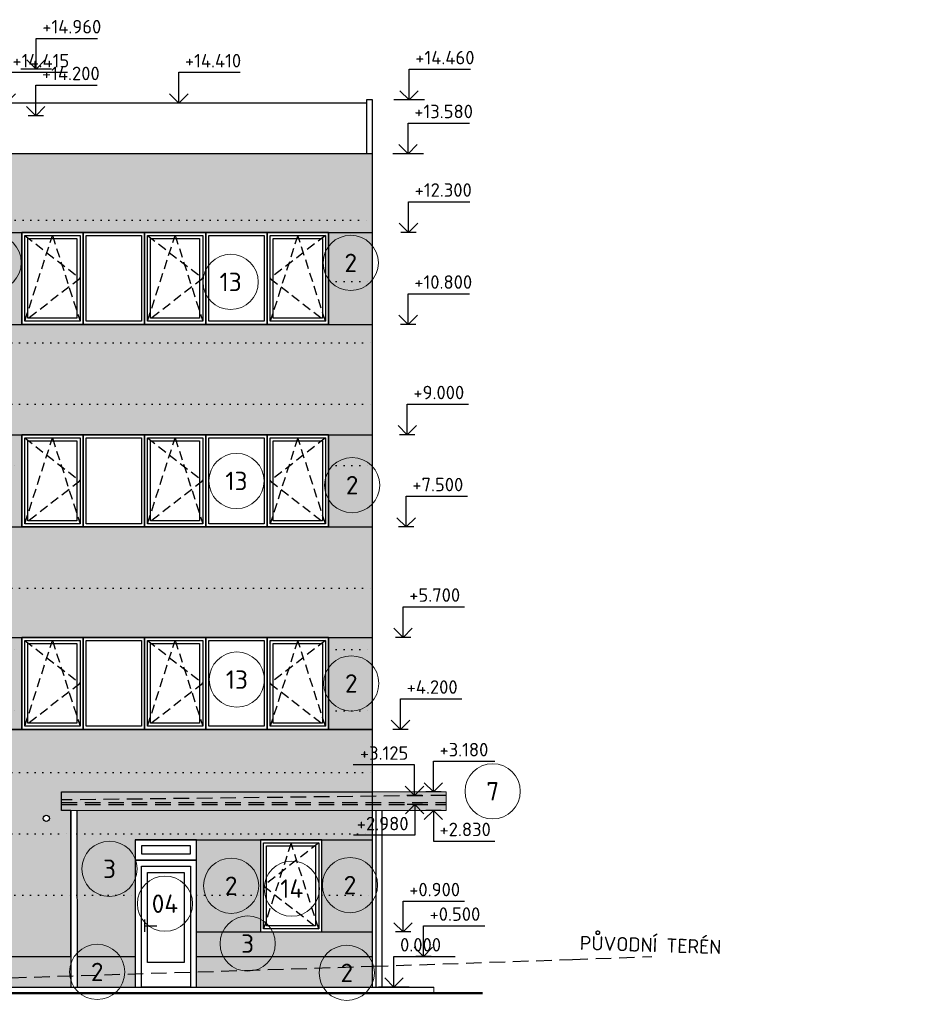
# Model space of a CAD drawing. Header units: millimetres. Extents: x -118752 to 407724, y -73278 to 155058.
# Tile 223 of 256: x 218213 to 232861, y 2710 to 18756. Entities that reach past the tile are written whole.
import ezdxf
from ezdxf.enums import TextEntityAlignment as Align

# ---------------------------------------------------------------- set-up
doc = ezdxf.new("R2010")
doc.units = ezdxf.units.MM
doc.header["$LTSCALE"] = 10
for name, pattern in [('DASH', [0.75, 0.5, -0.25]), ('DASHED', [19.05, 12.7, -6.35]), ('DOT', [6.35, 0, -6.35])]:
    doc.linetypes.add(name, pattern=pattern)
for name, color, linetype, lineweight in [('CKBUBLINY', 1, 'Continuous', 18), ('CKBUBLINY_POPIS', 3, 'Continuous', 25), ('CKKOTY_VYS', 3, 'Continuous', 25), ('CKSTENY_REZ', 6, 'Continuous', 50), ('CKSTRECHA_PODROVINOU', 7, 'Continuous', 25), ('CKTEXTY_MALE', 3, 'Continuous', 18), ('IN_C_TENKA', 7, 'Continuous', 18), ('pohledy', 7, 'Continuous', 25), ('srafy', 7, 'Continuous', 18)]:
    doc.layers.add(name, color=color, linetype=linetype, lineweight=lineweight)
doc.layers.add('srafy pohledy', color=7, linetype='Continuous')
doc.styles.get("Standard").update_dxf_attribs({"font": 'isocpeur.ttf'})

# ---------------------------------------------------------------- blocks, each defined once
blk = doc.blocks.new('*U3296')
at = {"color": 0, "linetype": 'ByBlock', "lineweight": -2}
blk.add_lwpolyline([(-1.5, 1.5), (0, 0), (1.5, 1.5), (0, 0), (0, 5), (10, 5)], dxfattribs=at)
blk = doc.blocks.new('*U10349')
at = {"color": 0, "linetype": 'ByBlock', "lineweight": -2}
blk.add_lwpolyline([(-1.5, 1.5), (0, 0), (1.5, 1.5), (0, 0), (0, 5), (10, 5)], dxfattribs=at)
blk = doc.blocks.new('*U10351')
at = {"color": 0, "linetype": 'ByBlock', "lineweight": -2}
blk.add_lwpolyline([(-1.5, 1.5), (0, 0), (1.5, 1.5), (0, 0), (0, 5), (10, 5)], dxfattribs=at)
blk = doc.blocks.new('*U3298')
at = {"color": 0, "linetype": 'ByBlock', "lineweight": -2}
blk.add_lwpolyline([(-1.5, 1.5), (0, 0), (1.5, 1.5), (0, 0), (0, 5), (10, 5)], dxfattribs=at)
blk = doc.blocks.new('*U10344')
at = {"color": 0, "linetype": 'ByBlock', "lineweight": -2}
blk.add_lwpolyline([(-1.5, 1.5), (0, 0), (1.5, 1.5), (0, 0), (0, 5), (10, 5)], dxfattribs=at)
blk = doc.blocks.new('*U10328')
at = {"color": 0, "linetype": 'ByBlock', "lineweight": -2}
blk.add_lwpolyline([(-1.5, 1.5), (0, 0), (1.5, 1.5), (0, 0), (0, 5), (10, 5)], dxfattribs=at)
blk = doc.blocks.new('*U10329')
at = {"color": 0, "linetype": 'ByBlock', "lineweight": -2}
blk.add_lwpolyline([(-1.5, 1.5), (0, 0), (1.5, 1.5), (0, 0), (0, 5), (10, 5)], dxfattribs=at)
blk = doc.blocks.new('*U3300')
at = {"color": 0, "linetype": 'ByBlock', "lineweight": -2}
blk.add_lwpolyline([(-1.5, 1.5), (0, 0), (1.5, 1.5), (0, 0), (0, 5), (10, 5)], dxfattribs=at)
blk = doc.blocks.new('*U10330')
at = {"color": 0, "linetype": 'ByBlock', "lineweight": -2}
blk.add_lwpolyline([(-1.5, -1.5), (0, 0), (1.5, -1.5), (0, 0), (0, -5), (10, -5)], dxfattribs=at)
blk = doc.blocks.new('*U10331')
at = {"color": 0, "linetype": 'ByBlock', "lineweight": -2}
blk.add_lwpolyline([(-1.5, -1.5), (0, 0), (1.5, -1.5), (0, 0), (0, -5), (10, -5)], dxfattribs=at)
blk = doc.blocks.new('*U10347')
at = {"color": 0, "linetype": 'ByBlock', "lineweight": -2}
blk.add_lwpolyline([(-1.5, 1.5), (0, 0), (1.5, 1.5), (0, 0), (0, 5), (10, 5)], dxfattribs=at)
blk = doc.blocks.new('*U10348')
at = {"color": 0, "linetype": 'ByBlock', "lineweight": -2}
blk.add_lwpolyline([(-1.5, 1.5), (0, 0), (1.5, 1.5), (0, 0), (0, 5), (10, 5)], dxfattribs=at)
blk = doc.blocks.new('*U10345')
at = {"color": 0, "linetype": 'ByBlock', "lineweight": -2}
blk.add_lwpolyline([(-1.5, 1.5), (0, 0), (1.5, 1.5), (0, 0), (0, 5), (10, 5)], dxfattribs=at)
blk = doc.blocks.new('*U10346')
at = {"color": 0, "linetype": 'ByBlock', "lineweight": -2}
blk.add_lwpolyline([(-1.5, 1.5), (0, 0), (1.5, 1.5), (0, 0), (0, 5), (10, 5)], dxfattribs=at)
blk = doc.blocks.new('*U3299')
at = {"color": 0, "linetype": 'ByBlock', "lineweight": -2}
blk.add_lwpolyline([(-1.5, 1.5), (0, 0), (1.5, 1.5), (0, 0), (0, 5), (10, 5)], dxfattribs=at)
blk = doc.blocks.new('*U3297')
at = {"color": 0, "linetype": 'ByBlock', "lineweight": -2}
blk.add_lwpolyline([(-1.5, 1.5), (0, 0), (1.5, 1.5), (0, 0), (0, 5), (10, 5)], dxfattribs=at)
blk = doc.blocks.new('*U10340')
at = {"color": 0, "linetype": 'ByBlock', "lineweight": -2}
blk.add_lwpolyline([(-1.5, 1.5), (0, 0), (1.5, 1.5), (0, 0), (0, 5), (10, 5)], dxfattribs=at)
blk = doc.blocks.new('*U10341')
at = {"color": 0, "linetype": 'ByBlock', "lineweight": -2}
blk.add_lwpolyline([(-1.5, 1.5), (0, 0), (1.5, 1.5), (0, 0), (0, 5), (10, 5)], dxfattribs=at)
blk = doc.blocks.new('*U10343')
at = {"color": 0, "linetype": 'ByBlock', "lineweight": -2}
blk.add_lwpolyline([(-1.5, 1.5), (0, 0), (1.5, 1.5), (0, 0), (0, 5), (10, 5)], dxfattribs=at)
blk = doc.blocks.new('CK_BUBBLE_1_0_0')
at = {"color": 0, "linetype": 'ByBlock', "lineweight": -2}
blk.add_circle((0, 0), 1, dxfattribs=at)
blk = doc.blocks.new('*U1017')
at = {"layer": 'pohledy'}
for p, q in [((2500, 2400), (-2500, 2400)), ((-2500, 2400), (-2500, 900)), ((2500, 900), (2500, 2400)), ((-2500, 900), (2500, 900))]:
    blk.add_line(p, q, dxfattribs=at)
blk = doc.blocks.new('*U1015')
at = {"layer": 'pohledy'}
for p, q in [((500, 2400), (-500, 2400)), ((-500, 2400), (-500, 900)), ((500, 900), (500, 2400)), ((-500, 900), (500, 900))]:
    blk.add_line(p, q, dxfattribs=at)

msp = doc.modelspace()

# ---------------------------------------------------------------- hatches: boundary and pattern name
at = {"layer": 'srafy pohledy'}
h = msp.add_hatch(color=15, dxfattribs=at)
h.dxf.hatch_style = 1
h.paths.add_polyline_path([(211531.573, 16570.228), (211531.573, 15490.228), (223966.573, 15490.228), (223966.573, 16570.228)])
h.paths.add_polyline_path([(223966.573, 9490.228), (223966.573, 10490.228), (223246.573, 10490.228), (222246.573, 10490.228), (221246.573, 10490.228), (220246.573, 10490.228), (219246.573, 10490.228), (218246.573, 10490.228), (217246.573, 10490.228), (216246.573, 10490.228), (215246.573, 10490.228), (214246.573, 10490.228), (213246.573, 10490.228), (212246.573, 10490.228), (211496.573, 10490.228), (210496.573, 10490.228), (209496.573, 10490.228), (208496.573, 10490.228), (207496.573, 10490.228), (207026.573, 10490.228), (207026.573, 9490.228)])
h.paths.add_polyline_path([(223966.573, 13490.228), (223966.573, 13790.228), (223246.573, 13790.228), (222246.573, 13790.228), (221246.573, 13790.228), (220246.573, 13790.228), (219246.573, 13790.228), (218246.573, 13790.228), (217246.573, 13790.228), (216246.573, 13790.228), (215246.573, 13790.228), (214246.573, 13790.228), (213246.573, 13790.228), (212246.573, 13790.228), (211531.573, 13790.228), (211531.573, 13660.228), (207026.573, 13660.228), (207026.573, 13490.228)])
h.paths.add_polyline_path([(223966.573, 12490.228), (223966.573, 13490.228), (207026.573, 13490.228), (207026.573, 12490.228)])
h.paths.add_polyline_path([(217246.573, 15290.228), (218246.573, 15290.228), (219246.573, 15290.228), (220246.573, 15290.228), (221246.573, 15290.228), (222246.573, 15290.228), (223246.573, 15290.228), (223966.573, 15290.228), (223966.573, 15490.228), (211531.573, 15490.228), (211531.573, 15290.228), (212246.573, 15290.228), (213246.573, 15290.228), (214246.573, 15290.228), (215246.573, 15290.228), (216246.573, 15290.228)])
h.paths.add_polyline_path([(216246.573, 11990.228), (217246.573, 11990.228), (218246.573, 11990.228), (219246.573, 11990.228), (220246.573, 11990.228), (221246.573, 11990.228), (222246.573, 11990.228), (223246.573, 11990.228), (223966.573, 11990.228), (223966.573, 12490.228), (207026.573, 12490.228), (207026.573, 11990.228), (207496.573, 11990.228), (208496.573, 11990.228), (209496.573, 11990.228), (210496.573, 11990.228), (211496.573, 11990.228), (212246.573, 11990.228), (213246.573, 11990.228), (214246.573, 11990.228), (215246.573, 11990.228)])
h.paths.add_polyline_path([(215246.573, 8690.228), (216246.573, 8690.228), (217246.573, 8690.228), (218246.573, 8690.228), (219246.573, 8690.228), (220246.573, 8690.228), (221246.573, 8690.228), (222246.573, 8690.228), (223246.573, 8690.228), (223966.573, 8690.228), (223966.573, 9490.228), (207026.573, 9490.228), (207026.573, 8690.228), (207496.573, 8690.228), (208496.573, 8690.228), (209496.573, 8690.228), (210496.573, 8690.228), (211496.573, 8690.228), (212246.573, 8690.228), (213246.573, 8690.228), (214246.573, 8690.228)])
h = msp.add_hatch(color=15, dxfattribs=at)
h.dxf.hatch_style = 1
h.paths.add_polyline_path([(249522.149, 16490.228), (239316.649, 16490.228), (239316.649, 15490.228), (249522.149, 15490.228)])
h.paths.add_polyline_path([(248022.149, 14540.228), (248022.149, 14490.228), (249522.149, 14490.228), (249522.149, 15490.228), (239316.649, 15490.228), (239316.649, 15290.228), (240022.149, 15290.228), (241022.149, 15290.228), (242022.149, 15290.228), (243022.149, 15290.228), (246022.149, 15290.228), (247022.149, 15290.228), (248022.149, 15290.228)])
h.paths.add_polyline_path([(248022.149, 13790.228), (243022.149, 13790.228), (242022.149, 13790.228), (241022.149, 13790.228), (240022.149, 13790.228), (239316.649, 13790.228), (239316.649, 13490.228), (249522.149, 13490.228), (249522.149, 14490.228), (248022.149, 14490.228)])
h.paths.add_polyline_path([(249522.149, 13490.228), (239316.649, 13490.228), (239316.649, 12490.228), (249522.149, 12490.228)])
h.paths.add_polyline_path([(248022.149, 11990.228), (248022.149, 11490.228), (249522.149, 11490.228), (249522.149, 12490.228), (239316.649, 12490.228), (239316.649, 11990.228), (240022.149, 11990.228), (241022.149, 11990.228), (242022.149, 11990.228), (243022.149, 11990.228), (245022.149, 11990.228), (246022.149, 11990.228), (247022.149, 11990.228)])
h.paths.add_polyline_path([(248022.149, 11490.228), (248022.149, 10490.228), (249522.149, 10490.228), (249522.149, 11490.228)])
h.paths.add_polyline_path([(248022.149, 10490.228), (247022.149, 10490.228), (246022.149, 10490.228), (245022.149, 10490.228), (243022.149, 10490.228), (242022.149, 10490.228), (241022.149, 10490.228), (240022.149, 10490.228), (239316.649, 10490.228), (239316.649, 9490.228), (249522.149, 9490.228), (249522.149, 10490.228)])
h.paths.add_polyline_path([(248022.149, 8690.228), (248022.149, 8490.228), (249522.149, 8490.228), (249522.149, 9490.228), (239316.649, 9490.228), (239316.649, 8690.228), (240022.149, 8690.228), (241022.149, 8690.228), (242022.149, 8690.228), (243022.149, 8690.228), (245022.149, 8690.228), (246022.149, 8690.228), (247022.149, 8690.228)])
h.paths.add_polyline_path([(249522.149, 7490.228), (249522.149, 8490.228), (248022.149, 8490.228), (248022.149, 7490.228)])
h.paths.add_polyline_path([(249522.149, 6490.228), (249522.149, 7490.228), (248022.149, 7490.228), (248022.149, 7190.228), (247022.149, 7190.228), (246022.149, 7190.228), (245022.149, 7190.228), (243022.149, 7190.228), (242022.149, 7190.228), (241022.149, 7190.228), (240022.149, 7190.228), (239316.649, 7190.228), (239316.649, 6490.228)])
h.paths.add_polyline_path([(249522.149, 5490.228), (249522.149, 6490.228), (239316.649, 6490.228), (239316.649, 6170.228), (248022.149, 6170.228), (248022.149, 6010.228), (248022.149, 5970.224), (248022.149, 5935.228), (248022.149, 5870.228), (239316.649, 5870.228), (239316.649, 5490.228)])
h.paths.add_polyline_path([(248022.149, 4490.228), (249522.149, 4490.228), (249522.149, 5490.228), (239316.649, 5490.228), (239316.649, 5390.228), (240022.149, 5390.228), (241022.149, 5390.228), (242022.149, 5390.228), (243022.149, 5390.228), (243022.149, 4490.228), (245022.149, 4490.228), (245022.149, 5060.228), (245022.149, 5390.228), (246222.149, 5390.228), (247122.149, 5390.228), (248022.149, 5390.228)])
h.paths.add_polyline_path([(248022.149, 4490.228), (248022.149, 3490.228), (249522.149, 3490.228), (249522.149, 4490.228)])
h.paths.add_polyline_path([(245022.149, 3490.228), (245022.149, 4490.228), (243022.149, 4490.228), (243022.149, 3890.228), (242022.149, 3890.228), (241022.149, 3890.228), (240022.149, 3890.228), (239316.649, 3890.228), (239316.649, 3490.228)])
h.paths.add_polyline_path([(224818.507, 3743.562), (224818.507, 3926.895), (225287.84, 3926.895), (225287.84, 3743.562)], flags=24)
h.paths.add_polyline_path([(238474.926, 3743.562), (238474.926, 3926.895), (238944.259, 3926.895), (238944.259, 3743.562)], flags=24)
h = msp.add_hatch(color=251, dxfattribs=at)
h.paths.add_polyline_path([(218246.573, 14490.228), (218246.573, 15290.228), (217246.573, 15290.228), (217246.573, 14490.228)])
h.paths.add_polyline_path([(218246.573, 11990.228), (217246.573, 11990.228), (217246.573, 11490.228), (218246.573, 11490.228)])
h.paths.add_polyline_path([(218246.573, 11490.228), (217246.573, 11490.228), (217246.573, 10490.228), (218246.573, 10490.228)])
h.paths.add_polyline_path([(212246.573, 10490.228), (212246.573, 11490.228), (211496.573, 11490.228), (211496.573, 10490.228)])
h.paths.add_polyline_path([(211496.573, 11490.228), (212246.573, 11490.228), (212246.573, 11990.228), (211496.573, 11990.228)])
h.paths.add_polyline_path([(207026.573, 11490.228), (207026.573, 10490.228), (207496.573, 10490.228), (207496.573, 11490.228)])
h.paths.add_polyline_path([(223246.573, 15290.228), (223246.573, 14490.228), (223966.573, 14490.228), (223966.573, 15290.228)])
h.paths.add_polyline_path([(211531.573, 13790.228), (212246.573, 13790.228), (212246.573, 15290.228), (211531.573, 15290.228)])
h.paths.add_polyline_path([(207026.573, 11490.228), (207496.573, 11490.228), (207496.573, 11990.228), (207026.573, 11990.228)])
h.paths.add_polyline_path([(223966.573, 10490.228), (223966.573, 11490.228), (223246.573, 11490.228), (223246.573, 10490.228)])
h.paths.add_polyline_path([(223966.573, 11490.228), (223966.573, 11990.228), (223246.573, 11990.228), (223246.573, 11490.228)])
h.paths.add_polyline_path([(223966.573, 13790.228), (223966.573, 14490.228), (223246.573, 14490.228), (223246.573, 13790.228)])
h.paths.add_polyline_path([(218246.573, 13790.228), (218246.573, 14490.228), (217246.573, 14490.228), (217246.573, 13790.228)])
h = msp.add_hatch(color=251, dxfattribs=at)
h.paths.add_polyline_path([(217246.573, 8490.228), (217246.573, 7490.228), (218246.573, 7490.228), (218246.573, 8490.228)])
h.paths.add_polyline_path([(217246.573, 8690.228), (217246.573, 8490.228), (218246.573, 8490.228), (218246.573, 8690.228)])
h.paths.add_polyline_path([(212246.573, 7490.228), (211496.573, 7490.228), (211496.573, 7190.228), (212246.573, 7190.228)])
h.paths.add_polyline_path([(212246.573, 7490.228), (212246.573, 8490.228), (211496.573, 8490.228), (211496.573, 7490.228)])
h.paths.add_polyline_path([(212246.573, 8490.228), (212246.573, 8690.228), (211496.573, 8690.228), (211496.573, 8490.228)])
h.paths.add_polyline_path([(207026.573, 7490.228), (207026.573, 7190.228), (207496.573, 7190.228), (207496.573, 7490.228)])
h.paths.add_polyline_path([(223966.573, 7490.228), (223246.573, 7490.228), (223246.573, 7190.228), (223966.573, 7190.228)])
h.paths.add_polyline_path([(207026.573, 7490.228), (207496.573, 7490.228), (207496.573, 8490.228), (207026.573, 8490.228)])
h.paths.add_polyline_path([(207026.573, 8490.228), (207496.573, 8490.228), (207496.573, 8690.228), (207026.573, 8690.228)])
h.paths.add_polyline_path([(223966.573, 7490.228), (223966.573, 8490.228), (223246.573, 8490.228), (223246.573, 7490.228)])
h.paths.add_polyline_path([(223246.573, 8490.228), (223966.573, 8490.228), (223966.573, 8690.228), (223246.573, 8690.228)])
h.paths.add_polyline_path([(217246.573, 7490.228), (217246.573, 7190.228), (218246.573, 7190.228), (218246.573, 7490.228)])
h = msp.add_hatch(color=15, dxfattribs=at)
h.dxf.hatch_style = 1
h.paths.add_polyline_path([(217246.573, 5390.228), (217246.573, 4490.228), (217246.573, 3890.228), (216246.573, 3890.228), (215246.573, 3890.228), (214246.573, 3890.228), (213246.573, 3890.228), (212246.573, 3890.228), (211496.573, 3890.228), (210496.573, 3890.228), (209496.573, 3890.228), (208496.573, 3890.228), (207496.573, 3890.228), (207026.573, 3890.228), (207026.573, 3490.228), (219047.529, 3490.228), (219046.573, 5870.228), (218896.573, 5870.228), (218896.573, 5965.228), (218896.573, 6000.223), (218896.573, 6040.228), (218896.573, 6170.228), (223966.573, 6170.228), (223966.573, 6490.228), (207026.573, 6490.228), (207026.573, 5490.228), (207026.573, 5390.228), (207496.573, 5390.228), (208496.573, 5390.228), (209496.573, 5390.228), (210496.573, 5390.228), (211496.573, 5390.228), (212246.573, 5390.228), (213246.573, 5390.228), (214246.573, 5390.228), (215246.573, 5390.228), (216246.573, 5390.228)])
edge = h.paths.add_edge_path(flags=16)
edge.add_arc((218646.573, 5740.228), 50, 0, 360)
h.paths.add_polyline_path([(217246.573, 7190.228), (216246.573, 7190.228), (215246.573, 7190.228), (214246.573, 7190.228), (213246.573, 7190.228), (212246.573, 7190.228), (211496.573, 7190.228), (210496.573, 7190.228), (209496.573, 7190.228), (208496.573, 7190.228), (207496.573, 7190.228), (207026.573, 7190.228), (207026.573, 6490.228), (223966.573, 6490.228), (223966.573, 7190.228), (223246.573, 7190.228), (222246.573, 7190.228), (221246.573, 7190.228), (220246.573, 7190.228), (219246.573, 7190.228), (218246.573, 7190.228)])
h = msp.add_hatch(color=251, dxfattribs=at)
h.dxf.hatch_style = 1
h.paths.add_polyline_path([(223966.573, 6100.228), (223966.573, 6000.221), (225166.573, 6014.422), (225166.573, 6114.429)])
h.paths.add_polyline_path([(223966.573, 6000.221), (223966.573, 5870.228), (225166.573, 5870.228), (225166.573, 6014.422)])
h.paths.add_polyline_path([(218896.573, 5870.228), (223966.573, 5870.228), (223966.573, 6100.228), (218896.573, 6040.228)])
h.paths.add_polyline_path([(225166.573, 6114.429), (225166.573, 6170.228), (223966.573, 6170.228), (223966.573, 6100.228)])
h.paths.add_polyline_path([(223966.573, 6100.228), (218896.573, 6040.228), (218896.573, 6170.228), (223966.573, 6170.228)])
h = msp.add_hatch(color=15, dxfattribs=at)
h.dxf.hatch_style = 1
h.paths.add_polyline_path([(220096.573, 4490.228), (219147.14, 4490.228), (219147.551, 3490.228), (220096.573, 3490.228)])
h.paths.add_polyline_path([(220096.573, 4490.228), (220096.573, 5060.228), (220096.573, 5390.228), (221096.573, 5390.228), (222136.573, 5390.228), (223136.573, 5390.228), (223966.573, 5390.228), (223966.573, 5490.228), (219146.729, 5490.228), (219147.14, 4490.228)])
h.paths.add_polyline_path([(219146.729, 5490.228), (223966.573, 5490.228), (223966.573, 5870.228), (219146.573, 5870.228)])
h.paths.add_polyline_path([(222136.573, 3890.228), (221096.573, 3890.228), (221096.573, 3490.228), (223966.573, 3490.228), (223966.573, 3890.228), (223136.573, 3890.228)])
h = msp.add_hatch(color=251, dxfattribs=at)
h.paths.add_polyline_path([(207496.573, 5390.228), (207026.573, 5390.228), (207026.573, 4490.228), (207496.573, 4490.228)])
h.paths.add_polyline_path([(207496.573, 4490.228), (207026.573, 4490.228), (207026.573, 3890.228), (207496.573, 3890.228)])
h.paths.add_polyline_path([(211496.573, 4490.228), (211496.573, 3890.228), (212246.573, 3890.228), (212246.573, 4490.228)])
h.paths.add_polyline_path([(221096.573, 4490.228), (221096.573, 3890.228), (222136.573, 3890.228), (222136.573, 4490.228)])
h.paths.add_polyline_path([(221096.573, 5060.228), (221096.573, 4490.228), (222136.573, 4490.228), (222136.573, 5390.228), (221096.573, 5390.228)])
h.paths.add_polyline_path([(211496.573, 4490.228), (212246.573, 4490.228), (212246.573, 5390.228), (211496.573, 5390.228)])
h.paths.add_polyline_path([(223136.573, 5390.228), (223136.573, 4490.228), (223966.573, 4490.228), (223966.573, 5390.228)])
h.paths.add_polyline_path([(223136.573, 4490.228), (223136.573, 3890.228), (223966.573, 3890.228), (223966.573, 4490.228)])
h = msp.add_hatch(color=251, dxfattribs=at)
h.paths.add_polyline_path([(219147.756, 3490.228), (220096.573, 3490.228), (220096.573, 2990.228), (219147.756, 2990.228)])
h.paths.add_polyline_path([(219047.529, 2990.228), (207026.573, 2990.228), (207026.573, 3490.228), (219047.529, 3490.228)])
h.paths.add_polyline_path([(221096.573, 3490.228), (223966.573, 3490.228), (223966.573, 2990.228), (221096.573, 2990.228)])

# ---------------------------------------------------------------- linework, layer by layer
at = {"layer": 'CKKOTY_VYS', "ltscale": 2}
for p, q in [((218730.729, 17951.857), (218230.729, 17951.857)), ((221056.573, 17398.079), (220556.573, 17398.079)), ((224811.155, 17448.079), (224311.155, 17448.079)), ((218600.43, 17189.829), (218350.43, 17189.829)), ((224794.842, 16570.228), (224294.842, 16570.228)), ((224676.499, 15290.228), (224426.499, 15290.228)), ((224670.573, 13790.228), (224420.573, 13790.228)), ((224655.336, 11990.228), (224405.336, 11990.228)), ((224638.406, 10490.228), (224388.406, 10490.228)), ((224587.615, 8690.228), (224337.615, 8690.228)), ((224545.289, 7190.228), (224295.289, 7190.228)), ((224773.362, 6114.429), (224523.362, 6114.429)), ((225081.099, 6170.228), (224831.099, 6170.228)), ((224776.842, 5965.228), (224526.842, 5965.228)), ((225081.099, 5870.228), (224831.099, 5870.228)), ((224587.782, 3890.228), (224337.782, 3890.228)), ((224919.174, 3490.228), (224669.174, 3490.228)), ((224563.874, 2990.228), (224063.874, 2990.228))]:
    msp.add_line(p, q, dxfattribs=at)
at = {"layer": 'CKSTENY_REZ', "ltscale": 2}
msp.add_lwpolyline([(170492.679, 2990.228), (181576.573, 2990.228), (206026.573, 2890.228), (225758.187, 2890.228)], dxfattribs=at)
at = {"layer": 'CKSTRECHA_PODROVINOU', "linetype": 'DASHED', "ltscale": 2}
for p, q in [((225166.573, 6114.429), (218896.573, 6040.228)), ((218896.159, 6000.223), (225166.159, 6000.223)), ((218896.573, 5965.228), (225166.573, 5965.228))]:
    msp.add_line(p, q, dxfattribs=at)
at = {"layer": 'IN_C_TENKA', "ltscale": 2}
for p, q in [((225166.573, 6170.228), (218896.573, 6170.228)), ((225166.573, 5870.228), (225166.573, 6170.228)), ((218896.573, 5870.228), (225166.573, 5870.228))]:
    msp.add_line(p, q, dxfattribs=at)
at = {"layer": 'pohledy', "ltscale": 2}
for p, q in [((223866.573, 17398.079), (217746.573, 17398.079)), ((223966.573, 17448.079), (223866.573, 17448.079)), ((223866.573, 17448.079), (223866.573, 16570.228)), ((223966.573, 16570.228), (223966.573, 17448.079)), ((223966.573, 16570.228), (211531.573, 16570.228)), ((223966.573, 6170.228), (223966.573, 16570.228)), ((211531.573, 15290.228), (223966.573, 15290.228)), ((211531.573, 13790.228), (223966.573, 13790.228)), ((207026.573, 11990.228), (223966.573, 11990.228)), ((207026.573, 10490.228), (223966.573, 10490.228)), ((207026.573, 8690.228), (223966.573, 8690.228)), ((207026.573, 7190.228), (223966.573, 7190.228)), ((218896.573, 5870.228), (218896.573, 6170.228)), ((223966.573, 5870.228), (223966.573, 6170.228)), ((219046.573, 5870.228), (219047.756, 2990.228)), ((219146.573, 5870.228), (219147.756, 2990.228)), ((223966.573, 2990.228), (223966.573, 5870.228)), ((224016.573, 5870.228), (224017.756, 2990.228)), ((224116.573, 5870.228), (224117.756, 2990.228)), ((220096.573, 5390.228), (223966.573, 5390.228)), ((221096.573, 5060.228), (221096.573, 5390.228)), ((221096.573, 5060.228), (220096.573, 5060.228)), ((220096.573, 5060.228), (220096.573, 2990.228)), ((221096.573, 2990.228), (221096.573, 5060.228)), ((220246.573, 4090.228), (220246.573, 3890.228)), ((220246.573, 3990.228), (220446.573, 3990.228)), ((221096.573, 3890.228), (223966.573, 3890.228)), ((207026.573, 3490.228), (219047.529, 3490.228)), ((219147.529, 3490.228), (220096.573, 3490.228)), ((221096.573, 3490.228), (223966.573, 3490.228)), ((170492.679, 2990.228), (224966.573, 2990.228)), ((206026.573, 2890.228), (225758.187, 2890.228)), ((220096.573, 2990.228), (221096.573, 2990.228))]:
    msp.add_line(p, q, dxfattribs=at)
at = {"layer": 'pohledy', "linetype": 'DOT', "ltscale": 2}
for p, q in [((211531.573, 15490.228), (223966.573, 15490.228)), ((217246.573, 14490.228), (218246.573, 14490.228)), ((223246.573, 14490.228), (223966.573, 14490.228)), ((207026.573, 13490.228), (223966.573, 13490.228)), ((207026.573, 12490.228), (223966.573, 12490.228)), ((217246.573, 11490.228), (218246.573, 11490.228)), ((223246.573, 11490.228), (223966.573, 11490.228)), ((217246.573, 10490.228), (218246.573, 10490.228)), ((223246.573, 10490.228), (223966.573, 10490.228)), ((207026.573, 9490.228), (223966.573, 9490.228)), ((217246.573, 8490.228), (218246.573, 8490.228)), ((223246.573, 8490.228), (223966.573, 8490.228)), ((217246.573, 7490.228), (218246.573, 7490.228)), ((223246.573, 7490.228), (223966.573, 7490.228)), ((207026.573, 6490.228), (223966.573, 6490.228)), ((207026.573, 5490.228), (219046.619, 5490.228)), ((219146.619, 5490.228), (223966.573, 5490.228)), ((217246.573, 4490.228), (219047.074, 4490.228)), ((219147.074, 4490.228), (220096.573, 4490.228)), ((221096.573, 4490.228), (222136.573, 4490.228)), ((223136.573, 4490.228), (223966.573, 4490.228))]:
    msp.add_line(p, q, dxfattribs=at)
at = {"layer": 'pohledy', "linetype": 'DASH', "ltscale": 30}
for p, q in [((218296.573, 15240.228), (219196.573, 14540.228)), ((218296.573, 13840.228), (218746.573, 15240.228)), ((218746.573, 15240.228), (219196.573, 13840.228)), ((220296.573, 15240.228), (221196.573, 14540.228)), ((220296.573, 13840.228), (220746.573, 15240.228)), ((220746.573, 15240.228), (221196.573, 13840.228)), ((223196.573, 15240.228), (222296.573, 14540.228)), ((222746.573, 15240.228), (222296.573, 13840.228)), ((223196.573, 13840.228), (222746.573, 15240.228)), ((219196.573, 14540.228), (218296.573, 13840.228)), ((221196.573, 14540.228), (220296.573, 13840.228)), ((222296.573, 14540.228), (223196.573, 13840.228)), ((218296.573, 10540.228), (218746.573, 11940.228)), ((218296.573, 11940.228), (219196.573, 11240.228)), ((218746.573, 11940.228), (219196.573, 10540.228)), ((220296.573, 10540.228), (220746.573, 11940.228)), ((220296.573, 11940.228), (221196.573, 11240.228)), ((220746.573, 11940.228), (221196.573, 10540.228)), ((222746.573, 11940.228), (222296.573, 10540.228)), ((223196.573, 11940.228), (222296.573, 11240.228)), ((223196.573, 10540.228), (222746.573, 11940.228)), ((219196.573, 11240.228), (218296.573, 10540.228)), ((221196.573, 11240.228), (220296.573, 10540.228)), ((222296.573, 11240.228), (223196.573, 10540.228)), ((218296.573, 8640.228), (219196.573, 7940.228)), ((218296.573, 7240.228), (218746.573, 8640.228)), ((218746.573, 8640.228), (219196.573, 7240.228)), ((220296.573, 8640.228), (221196.573, 7940.228)), ((220296.573, 7240.228), (220746.573, 8640.228)), ((220746.573, 8640.228), (221196.573, 7240.228)), ((223196.573, 8640.228), (222296.573, 7940.228)), ((222746.573, 8640.228), (222296.573, 7240.228)), ((223196.573, 7240.228), (222746.573, 8640.228)), ((219196.573, 7940.228), (218296.573, 7240.228)), ((221196.573, 7940.228), (220296.573, 7240.228)), ((222296.573, 7940.228), (223196.573, 7240.228)), ((223086.573, 5340.228), (222186.573, 4640.228)), ((222636.573, 5340.228), (222186.573, 3940.228)), ((223086.573, 3940.228), (222636.573, 5340.228)), ((222186.573, 4640.228), (223086.573, 3940.228))]:
    msp.add_line(p, q, dxfattribs=at)
at = {"layer": 'pohledy', "ltscale": 2}
for points in [[(218246.573, 15290.228), (219246.573, 15290.228), (219246.573, 13790.228), (218246.573, 13790.228)], [(219246.573, 15290.228), (220246.573, 15290.228), (220246.573, 13790.228), (219246.573, 13790.228)], [(220246.573, 15290.228), (221246.573, 15290.228), (221246.573, 13790.228), (220246.573, 13790.228)], [(221246.573, 15290.228), (222246.573, 15290.228), (222246.573, 13790.228), (221246.573, 13790.228)], [(222246.573, 15290.228), (223246.573, 15290.228), (223246.573, 13790.228), (222246.573, 13790.228)], [(218296.573, 15240.228), (219196.573, 15240.228), (219196.573, 13840.228), (218296.573, 13840.228)], [(218346.573, 15190.228), (219146.573, 15190.228), (219146.573, 13890.228), (218346.573, 13890.228)], [(219296.573, 15240.228), (220196.573, 15240.228), (220196.573, 13840.228), (219296.573, 13840.228)], [(220296.573, 15240.228), (221196.573, 15240.228), (221196.573, 13840.228), (220296.573, 13840.228)], [(220346.573, 15190.228), (221146.573, 15190.228), (221146.573, 13890.228), (220346.573, 13890.228)], [(221296.573, 15240.228), (222196.573, 15240.228), (222196.573, 13840.228), (221296.573, 13840.228)], [(222296.573, 15240.228), (223196.573, 15240.228), (223196.573, 13840.228), (222296.573, 13840.228)], [(222346.573, 15190.228), (223146.573, 15190.228), (223146.573, 13890.228), (222346.573, 13890.228)], [(218246.573, 11990.228), (219246.573, 11990.228), (219246.573, 10490.228), (218246.573, 10490.228)], [(218296.573, 11940.228), (219196.573, 11940.228), (219196.573, 10540.228), (218296.573, 10540.228)], [(218346.573, 11890.228), (219146.573, 11890.228), (219146.573, 10590.228), (218346.573, 10590.228)], [(219246.573, 11990.228), (220246.573, 11990.228), (220246.573, 10490.228), (219246.573, 10490.228)], [(219296.573, 11940.228), (220196.573, 11940.228), (220196.573, 10540.228), (219296.573, 10540.228)], [(220246.573, 11990.228), (221246.573, 11990.228), (221246.573, 10490.228), (220246.573, 10490.228)], [(220296.573, 11940.228), (221196.573, 11940.228), (221196.573, 10540.228), (220296.573, 10540.228)], [(220346.573, 11890.228), (221146.573, 11890.228), (221146.573, 10590.228), (220346.573, 10590.228)], [(221246.573, 11990.228), (222246.573, 11990.228), (222246.573, 10490.228), (221246.573, 10490.228)], [(221296.573, 11940.228), (222196.573, 11940.228), (222196.573, 10540.228), (221296.573, 10540.228)], [(222246.573, 11990.228), (223246.573, 11990.228), (223246.573, 10490.228), (222246.573, 10490.228)], [(222296.573, 11940.228), (223196.573, 11940.228), (223196.573, 10540.228), (222296.573, 10540.228)], [(222346.573, 11890.228), (223146.573, 11890.228), (223146.573, 10590.228), (222346.573, 10590.228)], [(218246.573, 8690.228), (219246.573, 8690.228), (219246.573, 7190.228), (218246.573, 7190.228)], [(219246.573, 8690.228), (220246.573, 8690.228), (220246.573, 7190.228), (219246.573, 7190.228)], [(220246.573, 8690.228), (221246.573, 8690.228), (221246.573, 7190.228), (220246.573, 7190.228)], [(221246.573, 8690.228), (222246.573, 8690.228), (222246.573, 7190.228), (221246.573, 7190.228)], [(222246.573, 8690.228), (223246.573, 8690.228), (223246.573, 7190.228), (222246.573, 7190.228)], [(218296.573, 8640.228), (219196.573, 8640.228), (219196.573, 7240.228), (218296.573, 7240.228)], [(218346.573, 8590.228), (219146.573, 8590.228), (219146.573, 7290.228), (218346.573, 7290.228)], [(219296.573, 8640.228), (220196.573, 8640.228), (220196.573, 7240.228), (219296.573, 7240.228)], [(220296.573, 8640.228), (221196.573, 8640.228), (221196.573, 7240.228), (220296.573, 7240.228)], [(220346.573, 8590.228), (221146.573, 8590.228), (221146.573, 7290.228), (220346.573, 7290.228)], [(221296.573, 8640.228), (222196.573, 8640.228), (222196.573, 7240.228), (221296.573, 7240.228)], [(222296.573, 8640.228), (223196.573, 8640.228), (223196.573, 7240.228), (222296.573, 7240.228)], [(222346.573, 8590.228), (223146.573, 8590.228), (223146.573, 7290.228), (222346.573, 7290.228)], [(221096.573, 5390.228), (220096.573, 5390.228), (220096.573, 5060.228), (221096.573, 5060.228)], [(222186.573, 5340.228), (223086.573, 5340.228), (223086.573, 3940.228), (222186.573, 3940.228)], [(220996.573, 5290.228), (220196.573, 5290.228), (220196.573, 5160.228), (220996.573, 5160.228)], [(222236.573, 5290.228), (223036.573, 5290.228), (223036.573, 3990.228), (222236.573, 3990.228)], [(220196.573, 4960.228), (220996.573, 4960.228), (220996.573, 2990.228), (220196.573, 2990.228)], [(220296.573, 4860.228), (220896.573, 4860.228), (220896.573, 3390.228), (220296.573, 3390.228)]]:
    msp.add_lwpolyline(points, close=True, dxfattribs=at)
at = {"layer": 'pohledy', "linetype": 'DASHED', "ltscale": 2}
msp.add_lwpolyline([(173536.573, 2990.228), (176629.679, 2950.228), (203026.573, 2710.228), (207026.573, 2790.228), (223966.573, 3330.228), (227222.161, 3440.223), (228519.95, 3489.827)], dxfattribs=at)
at = {"layer": 'pohledy'}
msp.add_circle((218646.573, 5740.228), 50, dxfattribs=at)
at = {"layer": 'srafy', "ltscale": 2}
msp.add_line((224966.573, 2990.228), (224966.573, 2890.228), dxfattribs=at)
at = {"layer": 'srafy pohledy', "ltscale": 2}
msp.add_lwpolyline([(207026.573, 7190.228), (207026.573, 5390.228), (217246.573, 5390.228), (217246.573, 3890.228), (207026.573, 3890.228), (207026.573, 3490.228), (219047.529, 3490.228), (219046.573, 5870.228), (218896.573, 5870.228), (218896.573, 6170.228), (223966.573, 6170.228), (223966.573, 7190.228)], close=True, dxfattribs=at)

# ---------------------------------------------------------------- block references
at = {"layer": 'CKBUBLINY'}
ref = msp.add_blockref('CK_BUBBLE_1_0_0', (217789.15, 14799.169), dxfattribs=dict(at, xscale=450, yscale=450, zscale=450))
ref.add_attrib('NUM1', '2', dxfattribs={"layer": 'CKBUBLINY_POPIS', "height": 300}).set_placement((217789.15, 14799.169), align=Align.MIDDLE_CENTER)
ref = msp.add_blockref('CK_BUBBLE_1_0_0', (223609.781, 14792.523), dxfattribs=dict(at, xscale=450, yscale=450, zscale=450))
ref.add_attrib('NUM1', '2', dxfattribs={"layer": 'CKBUBLINY_POPIS', "height": 300}).set_placement((223609.781, 14792.523), align=Align.MIDDLE_CENTER)
ref = msp.add_blockref('CK_BUBBLE_1_0_0', (221651.414, 14482.109), dxfattribs=dict(at, xscale=450, yscale=450, zscale=450))
ref.add_attrib('NUM1', '13', dxfattribs={"layer": 'CKBUBLINY_POPIS', "height": 300}).set_placement((221651.414, 14482.109), align=Align.MIDDLE_CENTER)
ref = msp.add_blockref('CK_BUBBLE_1_0_0', (221746.573, 11238.972), dxfattribs=dict(at, xscale=450, yscale=450, zscale=450))
ref.add_attrib('NUM1', '13', dxfattribs={"layer": 'CKBUBLINY_POPIS', "height": 300}).set_placement((221746.573, 11238.972), align=Align.MIDDLE_CENTER)
ref = msp.add_blockref('CK_BUBBLE_1_0_0', (223632.091, 11170.079), dxfattribs=dict(at, xscale=450, yscale=450, zscale=450))
ref.add_attrib('NUM1', '2', dxfattribs={"layer": 'CKBUBLINY_POPIS', "height": 300}).set_placement((223632.091, 11170.079), align=Align.MIDDLE_CENTER)
ref = msp.add_blockref('CK_BUBBLE_1_0_0', (221753.292, 8001.727), dxfattribs=dict(at, xscale=450, yscale=450, zscale=450))
ref.add_attrib('NUM1', '13', dxfattribs={"layer": 'CKBUBLINY_POPIS', "height": 300}).set_placement((221753.292, 8001.727), align=Align.MIDDLE_CENTER)
ref = msp.add_blockref('CK_BUBBLE_1_0_0', (223618.154, 7939.64), dxfattribs=dict(at, xscale=450, yscale=450, zscale=450))
ref.add_attrib('NUM1', '2', dxfattribs={"layer": 'CKBUBLINY_POPIS', "height": 300}).set_placement((223618.154, 7939.64), align=Align.MIDDLE_CENTER)
ref = msp.add_blockref('CK_BUBBLE_1_0_0', (225923.031, 6181.472), dxfattribs=dict(at, xscale=450, yscale=450, zscale=450))
ref.add_attrib('NUM1', '7', dxfattribs={"layer": 'CKBUBLINY_POPIS', "height": 300}).set_placement((225923.031, 6181.472), align=Align.MIDDLE_CENTER)
ref = msp.add_blockref('CK_BUBBLE_1_0_0', (219676.94, 4918.157), dxfattribs=dict(at, xscale=450, yscale=450, zscale=450))
ref.add_attrib('NUM1', '3', dxfattribs={"layer": 'CKBUBLINY_POPIS', "height": 300}).set_placement((219676.94, 4918.157), align=Align.MIDDLE_CENTER)
ref = msp.add_blockref('CK_BUBBLE_1_0_0', (221659.854, 4642.083), dxfattribs=dict(at, xscale=450, yscale=450, zscale=450))
ref.add_attrib('NUM1', '2', dxfattribs={"layer": 'CKBUBLINY_POPIS', "height": 300}).set_placement((221659.854, 4642.083), align=Align.MIDDLE_CENTER)
ref = msp.add_blockref('CK_BUBBLE_1_0_0', (222648.049, 4595.6), dxfattribs=dict(at, xscale=450, yscale=450, zscale=450))
ref.add_attrib('NUM1', '14', dxfattribs={"layer": 'CKBUBLINY_POPIS', "height": 300}).set_placement((222648.049, 4595.6), align=Align.MIDDLE_CENTER)
ref = msp.add_blockref('CK_BUBBLE_1_0_0', (223597.522, 4653.316), dxfattribs=dict(at, xscale=450, yscale=450, zscale=450))
ref.add_attrib('NUM1', '2', dxfattribs={"layer": 'CKBUBLINY_POPIS', "height": 300}).set_placement((223597.522, 4653.316), align=Align.MIDDLE_CENTER)
ref = msp.add_blockref('CK_BUBBLE_1_0_0', (220581.222, 4349.816), dxfattribs=dict(at, xscale=450, yscale=450, zscale=450))
ref.add_attrib('NUM1', '04', dxfattribs={"layer": 'CKBUBLINY_POPIS', "height": 300}).set_placement((220581.222, 4349.816), align=Align.MIDDLE_CENTER)
ref = msp.add_blockref('CK_BUBBLE_1_0_0', (221928.829, 3699.455), dxfattribs=dict(at, xscale=450, yscale=450, zscale=450))
ref.add_attrib('NUM1', '3', dxfattribs={"layer": 'CKBUBLINY_POPIS', "height": 300}).set_placement((221928.829, 3699.455), align=Align.MIDDLE_CENTER)
ref = msp.add_blockref('CK_BUBBLE_1_0_0', (219476.339, 3237.628), dxfattribs=dict(at, xscale=450, yscale=450, zscale=450))
ref.add_attrib('NUM1', '2', dxfattribs={"layer": 'CKBUBLINY_POPIS', "height": 300}).set_placement((219476.339, 3237.628), align=Align.MIDDLE_CENTER)
ref = msp.add_blockref('CK_BUBBLE_1_0_0', (223544.407, 3222.804), dxfattribs=dict(at, xscale=450, yscale=450, zscale=450))
ref.add_attrib('NUM1', '2', dxfattribs={"layer": 'CKBUBLINY_POPIS', "height": 300}).set_placement((223544.407, 3222.804), align=Align.MIDDLE_CENTER)
at = {"layer": 'CKKOTY_VYS'}
ref = msp.add_blockref('*U3296', (218480.729, 17951.857), dxfattribs=dict(at, xscale=100, yscale=100, zscale=100))
ref.add_attrib('Výška', '+14.960', (218580.729, 18531.857), dxfattribs={"layer": '0', "color": 0, "linetype": 'ByBlock', "lineweight": -2, "height": 220})
ref = msp.add_blockref('*U10351', (217994.886, 17398.584), dxfattribs=dict(at, xscale=100, yscale=100, zscale=100))
ref.add_attrib('Výška', '+14.415', (218094.886, 17978.584), dxfattribs={"layer": '0', "color": 0, "linetype": 'ByBlock', "lineweight": -2, "height": 220})
ref = msp.add_blockref('*U3298', (220806.573, 17398.079), dxfattribs=dict(at, xscale=100, yscale=100, zscale=100))
ref.add_attrib('Výška', '+14.410', (220906.573, 17978.079), dxfattribs={"layer": '0', "color": 0, "linetype": 'ByBlock', "lineweight": -2, "height": 220})
ref = msp.add_blockref('*U3297', (224561.155, 17448.079), dxfattribs=dict(at, xscale=100, yscale=100, zscale=100))
ref.add_attrib('Výška', '+14.460', (224661.155, 18028.079), dxfattribs={"layer": '0', "color": 0, "linetype": 'ByBlock', "lineweight": -2, "height": 220})
ref = msp.add_blockref('*U10349', (218475.43, 17189.829), dxfattribs=dict(at, xscale=100, yscale=100, zscale=100))
ref.add_attrib('Výška', '+14.200', (218575.43, 17769.829), dxfattribs={"layer": '0', "color": 0, "linetype": 'ByBlock', "lineweight": -2, "height": 220})
ref = msp.add_blockref('*U3299', (224544.842, 16570.228), dxfattribs=dict(at, xscale=100, yscale=100, zscale=100))
ref.add_attrib('Výška', '+13.580', (224644.842, 17150.228), dxfattribs={"layer": '0', "color": 0, "linetype": 'ByBlock', "lineweight": -2, "height": 220})
ref = msp.add_blockref('*U10340', (224551.499, 15290.228), dxfattribs=dict(at, xscale=100, yscale=100, zscale=100))
ref.add_attrib('Výška', '+12.300', (224651.499, 15870.228), dxfattribs={"layer": '0', "color": 0, "linetype": 'ByBlock', "lineweight": -2, "height": 220})
ref = msp.add_blockref('*U10341', (224545.573, 13790.228), dxfattribs=dict(at, xscale=100, yscale=100, zscale=100))
ref.add_attrib('Výška', '+10.800', (224645.573, 14370.228), dxfattribs={"layer": '0', "color": 0, "linetype": 'ByBlock', "lineweight": -2, "height": 220})
ref = msp.add_blockref('*U10343', (224530.336, 11990.228), dxfattribs=dict(at, xscale=100, yscale=100, zscale=100))
ref.add_attrib('Výška', '+9.000', (224630.336, 12570.228), dxfattribs={"layer": '0', "color": 0, "linetype": 'ByBlock', "lineweight": -2, "height": 220})
ref = msp.add_blockref('*U10344', (224513.406, 10490.228), dxfattribs=dict(at, xscale=100, yscale=100, zscale=100))
ref.add_attrib('Výška', '+7.500', (224613.406, 11070.228), dxfattribs={"layer": '0', "color": 0, "linetype": 'ByBlock', "lineweight": -2, "height": 220})
ref = msp.add_blockref('*U10345', (224462.615, 8690.228), dxfattribs=dict(at, xscale=100, yscale=100, zscale=100))
ref.add_attrib('Výška', '+5.700', (224562.615, 9270.228), dxfattribs={"layer": '0', "color": 0, "linetype": 'ByBlock', "lineweight": -2, "height": 220})
ref = msp.add_blockref('*U10346', (224420.289, 7190.228), dxfattribs=dict(at, xscale=100, yscale=100, zscale=100))
ref.add_attrib('Výška', '+4.200', (224520.289, 7770.228), dxfattribs={"layer": '0', "color": 0, "linetype": 'ByBlock', "lineweight": -2, "height": 220})
ref = msp.add_blockref('*U10328', (224648.362, 6114.429), dxfattribs=dict(at, xscale=-100, yscale=100, zscale=100))
ref.add_attrib('Výška', '+3.125', dxfattribs={"layer": '0', "color": 0, "linetype": 'ByBlock', "lineweight": -2, "height": 220}).set_placement((224548.362, 6694.429), align=Align.RIGHT)
ref = msp.add_blockref('*U10329', (224956.099, 6170.228), dxfattribs=dict(at, xscale=100, yscale=100, zscale=100))
ref.add_attrib('Výška', '+3.180', (225056.099, 6750.228), dxfattribs={"layer": '0', "color": 0, "linetype": 'ByBlock', "lineweight": -2, "height": 220})
ref = msp.add_blockref('*U10331', (224651.842, 5965.228), dxfattribs=dict(at, xscale=-100, yscale=100, zscale=100))
ref.add_attrib('Výška', '+2.980', dxfattribs={"layer": '0', "color": 0, "linetype": 'ByBlock', "lineweight": -2, "height": 220}).set_placement((224551.842, 5545.228), align=Align.RIGHT)
ref = msp.add_blockref('*U10330', (224956.099, 5870.228), dxfattribs=dict(at, xscale=100, yscale=100, zscale=100))
ref.add_attrib('Výška', '+2.830', (225056.099, 5450.228), dxfattribs={"layer": '0', "color": 0, "linetype": 'ByBlock', "lineweight": -2, "height": 220})
ref = msp.add_blockref('*U10347', (224462.782, 3890.228), dxfattribs=dict(at, xscale=100, yscale=100, zscale=100))
ref.add_attrib('Výška', '+0.900', (224562.782, 4470.228), dxfattribs={"layer": '0', "color": 0, "linetype": 'ByBlock', "lineweight": -2, "height": 220})
ref = msp.add_blockref('*U10348', (224794.174, 3490.228), dxfattribs=dict(at, xscale=100, yscale=100, zscale=100))
ref.add_attrib('Výška', '+0.500', (224894.174, 4070.228), dxfattribs={"layer": '0', "color": 0, "linetype": 'ByBlock', "lineweight": -2, "height": 220})
ref = msp.add_blockref('*U3300', (224313.874, 2990.228), dxfattribs=dict(at, xscale=100, yscale=100, zscale=100))
ref.add_attrib('Výška', '0.000', (224413.874, 3570.228), dxfattribs={"layer": '0', "color": 0, "linetype": 'ByBlock', "lineweight": -2, "height": 220})
at = {"layer": 'pohledy'}
for name, p in [('*U1017', (220746.573, 12890.228)), ('*U1017', (220746.573, 9590.228)), ('*U1017', (220746.573, 6290.228)), ('*U1015', (222636.573, 2990.228))]:
    msp.add_blockref(name, p, dxfattribs=at)

# ---------------------------------------------------------------- texts
at = {"layer": 'CKTEXTY_MALE'}
msp.add_text('PŮVODNÍ TERÉN', height=230, rotation=358.281642, dxfattribs=at).set_placement((227339.825, 3597.106))

doc.saveas('drawing.dxf')
